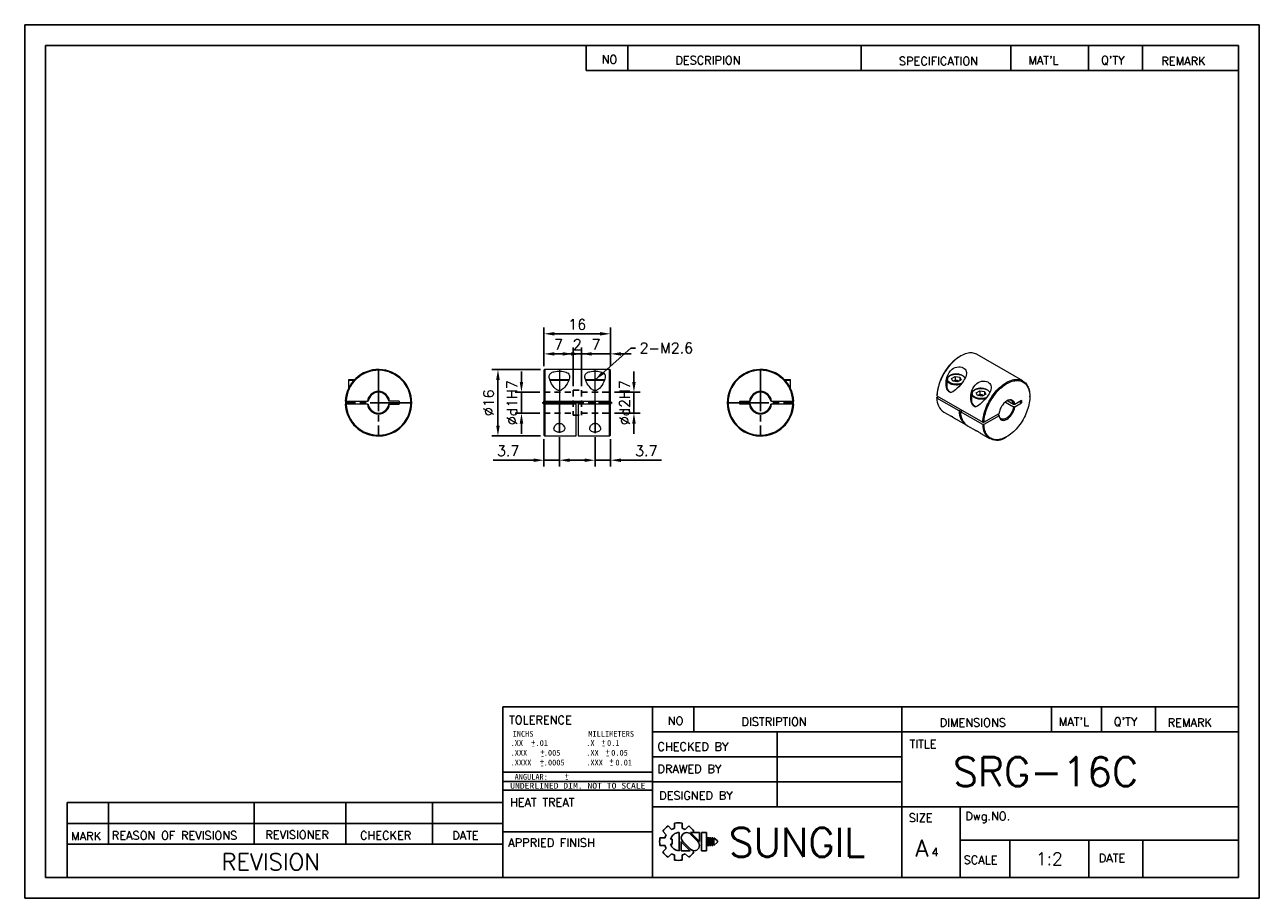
# Model space of a CAD drawing. Extents: x 10 to 307, y 10 to 220.
import ezdxf
from ezdxf.enums import TextEntityAlignment as Align

# ---------------------------------------------------------------- set-up
doc = ezdxf.new("R2010")
doc.units = 0
doc.header["$LTSCALE"] = 0.5
doc.header["$MEASUREMENT"] = 0
doc.linetypes.add('CENTER', pattern=[27, 20, -2, 3, -2])
doc.linetypes.add('HIDDEN', pattern=[5, 3, -2])
doc.layers.get('0').update_dxf_attribs({"linetype": 'CONTINUOUS'})
doc.layers.get('Defpoints').update_dxf_attribs({"linetype": 'CONTINUOUS'})
doc.layers.add('DIM', color=4, linetype='CONTINUOUS')
doc.styles.add('MONOTXT', font='DotumChe.ttf')
doc.styles.get("Standard").update_dxf_attribs({"font": 'romans.shx', "bigfont": 'whgtxt.shx'})
doc.dimstyles.new('LIM', dxfattribs={"dimtxt": 2.5, "dimasz": 2.5, "dimexe": 1.5, "dimexo": 1, "dimgap": 1, "dimtad": 1, "dimdec": 3, "dimzin": 9, "dimdsep": 46, "dimtxsty": 'Standard', "dimcen": 2.5, "dimclrd": 1, "dimclre": 1, "dimadec": 0, "dimazin": 0, "dimtfac": 1, "dimtdec": 3, "dimtmove": 0, "dimatfit": 3, "dimfxl": 0, "dimtolj": 1, "dimtzin": 0, "dimarcsym": 0})

# ---------------------------------------------------------------- blocks, each defined once
blk = doc.blocks.new('*D57')
at = {"color": 1, "lineweight": -2}
for p, q in [((134.92, 137.93), (134.92, 147.2)), ((137.42, 145.7), (148.42, 145.7)), ((150.92, 137.93), (150.92, 147.2))]:
    blk.add_line(p, q, dxfattribs=at)
at = {"color": 1}
for points in [[(137.42, 146.12), (137.42, 145.28), (134.92, 145.7)], [(148.42, 146.12), (148.42, 145.28), (150.92, 145.7)]]:
    blk.add_solid(points, dxfattribs=at)
at = {"layer": 'Defpoints', "color": 0}
for p in [(150.92, 145.7), (134.92, 136.93), (150.92, 136.93)]:
    blk.add_point(p, dxfattribs=at)
at = {"color": 0, "insert": (142.92, 147.95), "char_height": 2.5, "attachment_point": 5}
blk.add_mtext('\\A1;16', dxfattribs=at)
blk = doc.blocks.new('*D58')
at = {"color": 1, "lineweight": -2}
for p, q in [((134.92, 137.93), (134.92, 142.37)), ((137.42, 140.87), (139.42, 140.87)), ((141.92, 133.13), (141.92, 142.37))]:
    blk.add_line(p, q, dxfattribs=at)
at = {"color": 1}
for points in [[(137.42, 141.28), (137.42, 140.45), (134.92, 140.87)], [(139.42, 141.28), (139.42, 140.45), (141.92, 140.87)]]:
    blk.add_solid(points, dxfattribs=at)
at = {"layer": 'Defpoints', "color": 0}
for p in [(141.92, 140.87), (134.92, 136.93), (141.92, 132.13)]:
    blk.add_point(p, dxfattribs=at)
at = {"color": 0, "insert": (138.42, 143.12), "char_height": 2.5, "attachment_point": 5}
blk.add_mtext('\\A1;7', dxfattribs=at)
blk = doc.blocks.new('*D61')
at = {"color": 1, "lineweight": -2}
for p, q in [((141.42, 140.87), (138.92, 140.87)), ((143.92, 133.13), (143.92, 142.37)), ((143.92, 140.87), (150.92, 140.87)), ((150.92, 137.93), (150.92, 142.37)), ((153.42, 140.87), (155.92, 140.87))]:
    blk.add_line(p, q, dxfattribs=at)
at = {"color": 1}
for points in [[(141.42, 141.28), (141.42, 140.45), (143.92, 140.87)], [(153.42, 141.28), (153.42, 140.45), (150.92, 140.87)]]:
    blk.add_solid(points, dxfattribs=at)
at = {"layer": 'Defpoints', "color": 0}
for p in [(150.92, 140.87), (150.92, 136.93), (143.92, 132.13)]:
    blk.add_point(p, dxfattribs=at)
at = {"color": 0, "insert": (147.42, 143.12), "char_height": 2.5, "attachment_point": 5}
blk.add_mtext('\\A1;7', dxfattribs=at)
blk = doc.blocks.new('*D62')
at = {"color": 1, "lineweight": -2}
for p, q in [((139.42, 140.87), (136.92, 140.87)), ((141.92, 133.13), (141.92, 142.37)), ((141.92, 140.87), (143.92, 140.87)), ((143.92, 133.13), (143.92, 142.37)), ((146.42, 140.87), (148.92, 140.87))]:
    blk.add_line(p, q, dxfattribs=at)
at = {"color": 1}
for points in [[(139.42, 141.28), (139.42, 140.45), (141.92, 140.87)], [(146.42, 141.28), (146.42, 140.45), (143.92, 140.87)]]:
    blk.add_solid(points, dxfattribs=at)
at = {"layer": 'Defpoints', "color": 0}
for p in [(143.92, 140.87), (141.92, 132.13), (143.92, 132.13)]:
    blk.add_point(p, dxfattribs=at)
at = {"color": 0, "insert": (142.92, 143.12), "char_height": 2.5, "attachment_point": 5}
blk.add_mtext('\\A1;2', dxfattribs=at)
blk = doc.blocks.new('*D63')
at = {"color": 1, "lineweight": -2}
for p, q in [((134.12, 137.13), (122.35, 137.13)), ((123.85, 134.63), (123.85, 123.63)), ((134.12, 121.13), (122.35, 121.13))]:
    blk.add_line(p, q, dxfattribs=at)
at = {"color": 1}
for points in [[(123.43, 134.63), (124.27, 134.63), (123.85, 137.13)], [(123.43, 123.63), (124.27, 123.63), (123.85, 121.13)]]:
    blk.add_solid(points, dxfattribs=at)
at = {"layer": 'Defpoints', "color": 0}
for p in [(135.12, 137.13), (123.85, 121.13), (135.12, 121.13)]:
    blk.add_point(p, dxfattribs=at)
at = {"color": 0, "insert": (121.6, 129.13), "char_height": 2.5, "attachment_point": 5, "rotation": 90}
blk.add_mtext('\\A1;%%c16', dxfattribs=at)
blk = doc.blocks.new('*D64')
at = {"color": 1, "lineweight": -2}
for p, q in [((129.5, 134.13), (129.5, 136.63)), ((133.92, 131.63), (128, 131.63)), ((129.5, 131.63), (129.5, 126.63)), ((133.92, 126.63), (128, 126.63)), ((129.5, 124.13), (129.5, 121.63))]:
    blk.add_line(p, q, dxfattribs=at)
at = {"color": 1}
for points in [[(129.09, 134.13), (129.92, 134.13), (129.5, 131.63)], [(129.09, 124.13), (129.92, 124.13), (129.5, 126.63)]]:
    blk.add_solid(points, dxfattribs=at)
at = {"layer": 'Defpoints', "color": 0}
for p in [(134.92, 131.63), (129.5, 126.63), (134.92, 126.63)]:
    blk.add_point(p, dxfattribs=at)
at = {"color": 0, "insert": (127.25, 129.13), "char_height": 2.5, "attachment_point": 5, "rotation": 90}
blk.add_mtext('\\A1;%%cd1H7', dxfattribs=at)
blk = doc.blocks.new('*D65')
at = {"color": 1, "lineweight": -2}
for p, q in [((156.56, 134.13), (156.56, 136.63)), ((151.92, 131.63), (158.06, 131.63)), ((156.56, 131.63), (156.56, 126.63)), ((151.92, 126.63), (158.06, 126.63)), ((156.56, 124.13), (156.56, 121.63))]:
    blk.add_line(p, q, dxfattribs=at)
at = {"color": 1}
for points in [[(156.15, 134.13), (156.98, 134.13), (156.56, 131.63)], [(156.15, 124.13), (156.98, 124.13), (156.56, 126.63)]]:
    blk.add_solid(points, dxfattribs=at)
at = {"layer": 'Defpoints', "color": 0}
for p in [(150.92, 131.63), (150.92, 126.63), (156.56, 126.63)]:
    blk.add_point(p, dxfattribs=at)
at = {"color": 0, "insert": (154.31, 129.13), "char_height": 2.5, "attachment_point": 5, "rotation": 90}
blk.add_mtext('\\A1;%%cd2H7', dxfattribs=at)
blk = doc.blocks.new('*D67')
at = {"color": 1, "lineweight": -2}
for p, q in [((134.92, 120.33), (134.92, 113.81)), ((138.62, 120.86), (138.62, 113.81)), ((132.42, 115.31), (122.68, 115.31)), ((138.62, 115.31), (134.92, 115.31)), ((141.12, 115.31), (143.62, 115.31))]:
    blk.add_line(p, q, dxfattribs=at)
at = {"color": 1}
for points in [[(132.42, 115.72), (132.42, 114.89), (134.92, 115.31)], [(141.12, 115.72), (141.12, 114.89), (138.62, 115.31)]]:
    blk.add_solid(points, dxfattribs=at)
at = {"layer": 'Defpoints', "color": 0}
for p in [(138.62, 121.86), (134.92, 121.33), (134.92, 115.31)]:
    blk.add_point(p, dxfattribs=at)
at = {"color": 0, "insert": (126.3, 117.56), "char_height": 2.5, "attachment_point": 5}
blk.add_mtext('\\A1;3.7', dxfattribs=at)
blk = doc.blocks.new('*D68')
at = {"color": 1, "lineweight": -2}
for p, q in [((147.22, 120.85), (147.22, 113.81)), ((150.92, 120.33), (150.92, 113.81)), ((144.72, 115.31), (142.22, 115.31)), ((147.22, 115.31), (150.92, 115.31)), ((153.42, 115.31), (163.16, 115.31))]:
    blk.add_line(p, q, dxfattribs=at)
at = {"color": 1}
for points in [[(144.72, 115.72), (144.72, 114.89), (147.22, 115.31)], [(153.42, 115.72), (153.42, 114.89), (150.92, 115.31)]]:
    blk.add_solid(points, dxfattribs=at)
at = {"layer": 'Defpoints', "color": 0}
for p in [(147.22, 121.85), (150.92, 121.33), (150.92, 115.31)]:
    blk.add_point(p, dxfattribs=at)
at = {"color": 0, "insert": (159.54, 117.56), "char_height": 2.5, "attachment_point": 5}
blk.add_mtext('\\A1;3.7', dxfattribs=at)

msp = doc.modelspace()

# ---------------------------------------------------------------- linework, layer by layer
for p, q in [((307, 220), (10, 220)), ((10, 220), (10, 10)), ((307, 10), (307, 220)), ((302, 215), (15, 215)), ((15, 215), (15, 15)), ((145.0907, 215), (145.0907, 209)), ((155.0907, 215), (155.0907, 209)), ((211.2097, 215), (211.2097, 209)), ((247.2097, 215), (247.2097, 209)), ((265.9405, 215), (265.9405, 209)), ((278.9405, 215), (278.9405, 209)), ((302, 15), (302, 215)), ((145.0907, 209), (302, 209)), ((125, 15), (125, 56)), ((125, 56), (302, 56)), ((161, 56), (161, 15)), ((171, 56), (171, 50)), ((221, 56), (221, 15)), ((257, 56), (257, 50)), ((269, 56), (269, 50)), ((282, 56), (282, 50)), ((161, 50), (302, 50)), ((191, 50), (191, 32)), ((161, 44), (221, 44)), ((125, 36), (161, 36)), ((161, 38), (221, 38)), ((20.1963, 15), (20.1963, 33)), ((20.1963, 33), (125, 33)), ((30.1963, 33), (30.1963, 23)), ((65.2416, 33), (65.2416, 23)), ((87.2739, 33), (87.2739, 23)), ((108.0991, 33), (108.0991, 23)), ((161, 32), (302, 32)), ((235, 32), (235, 15)), ((20.1963, 28), (125, 28)), ((125, 26), (161, 26)), ((235, 24), (302, 24)), ((247, 24), (247, 15)), ((265.9684, 24), (265.9684, 15)), ((279.008, 24), (279.008, 15)), ((20.1963, 23), (125, 23)), ((15, 15), (302, 15)), ((10, 10), (307, 10))]:
    msp.add_line(p, q)
at = {"color": 7, "linetype": 'Continuous', "lineweight": 15}
for p, q in [((235.1023, 140.3335), (234.9609, 140.2518)), ((250.1337, 134.3621), (239.1029, 140.73)), ((135.1194, 137.1345), (134.9194, 136.9345)), ((134.9194, 136.9345), (134.9194, 129.4845)), ((150.7194, 137.1345), (135.1194, 137.1345)), ((135.1194, 137.1345), (135.1194, 129.4845)), ((150.9194, 136.9345), (150.7194, 137.1345)), ((150.7194, 129.4845), (150.7194, 137.1345)), ((150.9194, 129.4845), (150.9194, 136.9345)), ((87.8623, 134.5095), (87.8623, 132.5164)), ((89.187, 134.5095), (87.8623, 134.5095)), ((140.8694, 134.5095), (136.3694, 134.5095)), ((149.4694, 134.5095), (144.9694, 134.5095)), ((194.2565, 134.5095), (192.9318, 134.5095)), ((194.2565, 132.5164), (194.2565, 134.5095)), ((231.8632, 134.68), (231.8637, 134.7062)), ((231.8632, 134.68), (231.8632, 132.7407)), ((232.9728, 134.9585), (233.8076, 135.4404)), ((233.2784, 134.3001), (232.9728, 134.9585)), ((234.4188, 134.1237), (233.2784, 134.3001)), ((233.3902, 134.3013), (233.365, 134.2867)), ((233.3657, 134.2866), (233.3902, 134.3013)), ((233.8076, 134.5423), (233.3902, 134.3013)), ((233.8076, 135.4404), (234.9481, 135.264)), ((233.8076, 135.4404), (233.8076, 134.5423)), ((233.8076, 134.5423), (234.3779, 134.454)), ((234.3779, 134.454), (234.8615, 134.3792)), ((235.2537, 134.6057), (234.4188, 134.1237)), ((234.9481, 135.264), (235.2537, 134.6057)), ((234.9481, 135.264), (234.9481, 134.4293)), ((138.2138, 132.1345), (139.025, 132.1345)), ((146.8138, 132.1345), (147.625, 132.1345)), ((229.4517, 130.8249), (240.4826, 124.457)), ((232.1179, 131.92), (232.6915, 131.5889)), ((237.8029, 131.2511), (237.8034, 131.2773)), ((237.8029, 131.2511), (237.8029, 129.3118)), ((238.9125, 131.5296), (239.7473, 132.0115)), ((239.2181, 130.8712), (238.9125, 131.5296)), ((240.3585, 130.6948), (239.2181, 130.8712)), ((239.3299, 130.8724), (239.3047, 130.8578)), ((239.3054, 130.8577), (239.3299, 130.8724)), ((239.7473, 131.1133), (239.3299, 130.8724)), ((239.7473, 132.0115), (240.8878, 131.8351)), ((239.7473, 132.0115), (239.7473, 131.1133)), ((239.7473, 131.1133), (240.3176, 131.0251)), ((240.3176, 131.0251), (240.8012, 130.9503)), ((241.1934, 131.1768), (240.3585, 130.6948)), ((240.8878, 131.8351), (241.1934, 131.1768)), ((240.8878, 131.8351), (240.8878, 131.0003)), ((251.7909, 130.536), (251.7909, 130.6993)), ((87.12, 129.4845), (87.3202, 129.4845)), ((87.3202, 128.7845), (87.12, 128.7845)), ((87.3202, 129.4845), (92.4351, 129.4845)), ((92.4351, 128.7845), (87.3202, 128.7845)), ((88.8623, 129.4845), (88.8623, 128.7845)), ((91.3623, 128.7845), (91.3623, 129.4845)), ((92.6369, 129.4845), (92.4351, 129.4845)), ((92.4351, 128.7845), (92.6369, 128.7845)), ((97.7895, 129.4845), (97.5877, 129.4845)), ((97.7895, 128.7845), (97.5877, 128.7845)), ((100.1123, 129.4845), (97.7895, 129.4845)), ((97.7895, 128.7845), (100.1123, 128.7845)), ((100.1123, 129.4845), (100.1123, 128.7845)), ((134.9194, 129.4845), (135.1194, 129.4845)), ((134.9194, 128.7845), (134.9194, 129.4845)), ((134.9194, 128.7845), (134.9194, 121.3345)), ((135.1194, 128.7845), (134.9194, 128.7845)), ((135.1194, 129.4845), (150.7194, 129.4845)), ((135.1194, 128.7845), (135.1194, 121.1345)), ((142.6694, 128.7845), (135.1194, 128.7845)), ((137.4694, 129.4845), (137.4694, 128.7845)), ((139.9694, 128.7845), (139.9694, 129.4845)), ((142.6694, 121.1345), (142.6694, 128.7845)), ((143.1694, 128.7845), (143.1694, 121.1345)), ((150.7194, 128.7845), (143.1694, 128.7845)), ((145.8694, 129.4845), (145.8694, 128.7845)), ((148.3694, 128.7845), (148.3694, 129.4845)), ((150.7194, 129.4845), (150.9194, 129.4845)), ((150.7194, 121.1345), (150.7194, 128.7845)), ((150.9194, 128.7845), (150.7194, 128.7845)), ((150.9194, 129.4845), (150.9194, 128.7845)), ((150.9194, 121.3345), (150.9194, 128.7845)), ((182.0065, 129.4845), (184.3293, 129.4845)), ((182.0065, 128.7845), (182.0065, 129.4845)), ((184.3293, 128.7845), (182.0065, 128.7845)), ((184.3293, 129.4845), (184.5311, 129.4845)), ((184.5311, 128.7845), (184.3293, 128.7845)), ((189.6837, 129.4845), (189.4819, 129.4845)), ((189.6837, 128.7845), (189.4819, 128.7845)), ((189.6837, 129.4845), (194.7987, 129.4845)), ((194.7987, 128.7845), (189.6837, 128.7845)), ((190.7565, 129.4845), (190.7565, 128.7845)), ((193.2565, 128.7845), (193.2565, 129.4845)), ((194.7987, 129.4845), (194.9989, 129.4845)), ((194.9989, 128.7845), (194.7987, 128.7845)), ((229.4517, 130.2534), (229.4519, 130.4167)), ((234.7904, 127.1714), (229.4517, 130.2534)), ((229.4519, 130.4167), (229.8054, 130.6208)), ((238.0576, 128.4911), (238.6312, 128.16)), ((245.9051, 129.301), (247.8844, 128.1583)), ((247.8844, 128.7299), (246.3812, 129.5977)), ((248.1685, 128.7307), (247.8844, 128.7299)), ((248.1685, 128.1591), (247.8844, 128.1583)), ((249.811, 129.6788), (248.1685, 128.7307)), ((248.1685, 128.1591), (249.811, 129.1073)), ((249.3159, 129.3931), (249.811, 129.1073)), ((249.811, 129.6788), (249.811, 129.1073)), ((231.1035, 126.8733), (232.8605, 125.859)), ((234.4389, 124.9478), (236.4422, 123.7913)), ((235.2855, 127.4572), (234.7904, 127.1714)), ((235.144, 126.9673), (235.639, 127.2531)), ((240.4826, 123.8854), (235.144, 126.9673)), ((240.7656, 124.457), (244.3824, 126.545)), ((244.3824, 125.9734), (240.7656, 123.8855)), ((244.0301, 126.3416), (244.3837, 126.1374)), ((244.3824, 125.9734), (244.3837, 126.1374)), ((138.2518, 124.1345), (138.987, 124.1345)), ((146.8518, 124.1345), (147.587, 124.1345)), ((236.7957, 123.5872), (238.8002, 122.4301)), ((240.4826, 124.457), (240.7656, 124.457)), ((134.9194, 121.3345), (135.1194, 121.1345)), ((135.1194, 121.1345), (142.6694, 121.1345)), ((143.1694, 121.1345), (150.7194, 121.1345)), ((150.7194, 121.1345), (150.9194, 121.3345)), ((240.3786, 121.5189), (242.1344, 120.5053)), ((246.135, 120.9019), (246.2764, 120.9835))]:
    msp.add_line(p, q, dxfattribs=at)
at = {"color": 1, "linetype": 'CENTER'}
for p, q in [((95.1123, 137.1345), (95.1123, 121.1345)), ((187.0065, 137.1345), (187.0065, 121.1345)), ((103.1123, 129.1345), (87.117, 129.1345)), ((134.5194, 129.1345), (151.3194, 129.1345)), ((138.6194, 129.4845), (138.6194, 121.8582)), ((147.2194, 129.4845), (147.2194, 121.8496)), ((179.0065, 129.1345), (194.9956, 129.1345))]:
    msp.add_line(p, q, dxfattribs=at)
at = {"color": 1, "linetype": 'CENTER', "lineweight": 15}
for p, q in [((138.6194, 136.9345), (138.6194, 129.4845)), ((147.2194, 129.4845), (147.2194, 136.9345))]:
    msp.add_line(p, q, dxfattribs=at)
at = {"color": 5, "linetype": 'HIDDEN'}
for p, q in [((134.9194, 131.6345), (141.9194, 131.6345)), ((141.9194, 132.1345), (141.9194, 126.1345)), ((141.9194, 132.1345), (143.9194, 132.1345)), ((143.9194, 132.1345), (143.9194, 126.1345)), ((143.9194, 131.6345), (150.9194, 131.6345)), ((134.9194, 126.6345), (141.9194, 126.6345)), ((141.9194, 126.1345), (143.9194, 126.1345)), ((143.9194, 126.6345), (150.9194, 126.6345))]:
    msp.add_line(p, q, dxfattribs=at)
at = {"color": 0}
for p, q in [((125, 40.2855), (161, 40.2855)), ((125, 38.0531), (161, 38.0531))]:
    msp.add_line(p, q, dxfattribs=at)
at = {"color": 7, "linetype": 'Continuous', "lineweight": 15, "flags": 128}
for points in [[(239.1029, 140.73), (239.0222, 140.7748), (238.7621, 140.8958), (238.488, 140.9896), (238.2009, 141.0558), (237.9018, 141.0942), (237.5921, 141.1045), (237.2728, 141.0869), (236.9452, 141.0413), (236.6105, 140.968), (236.27, 140.8671), (235.925, 140.7391), (235.5769, 140.5845), (235.227, 140.4039), (234.8765, 140.1979), (234.527, 139.9674), (234.1797, 139.7132), (233.8359, 139.4364), (233.497, 139.1379), (233.1642, 138.8189), (232.8389, 138.4807), (232.5223, 138.1245), (232.2155, 137.7518), (231.9199, 137.3639), (231.6365, 136.9623), (231.3664, 136.5486), (231.1106, 136.1243), (230.8701, 135.6912), (230.6459, 135.2508), (230.4388, 134.8048), (230.2496, 134.355), (230.079, 133.903), (229.9276, 133.4507), (229.7962, 132.9997), (229.6851, 132.5518), (229.5948, 132.1086), (229.5257, 131.672), (229.4779, 131.2436), (229.4517, 130.8249)], [(138.2138, 132.1345), (138.0179, 132.2341), (137.8374, 132.3576), (137.6719, 132.4963), (137.3954, 132.7759), (137.1515, 133.0745), (136.9356, 133.3814), (136.7316, 133.7101), (136.5546, 134.0393), (136.4072, 134.3645), (136.2919, 134.6812), (136.2258, 134.9225), (136.184, 135.1562), (136.1694, 135.3795), (136.1852, 135.591), (136.2345, 135.7892), (136.3196, 135.9707), (136.4213, 136.109), (136.5511, 136.234), (136.7084, 136.3443), (136.8943, 136.4397), (137.1066, 136.5206), (137.3413, 136.5865), (137.6978, 136.6542), (138.0819, 136.6969), (138.4705, 136.7157), (138.8633, 136.7131), (139.2475, 136.6891), (139.6141, 136.643), (139.9527, 136.5728), (140.2545, 136.4773), (140.5145, 136.3534), (140.7251, 136.2025), (140.8902, 136.0154), (141, 135.8019), (141.0526, 135.5982), (141.0694, 135.3795), (141.0489, 135.1125), (140.9905, 134.8313), (140.8992, 134.5402), (140.7222, 134.1176), (140.4931, 133.6854), (140.2165, 133.2538), (139.9517, 132.9036), (139.6466, 132.5711), (139.4081, 132.3626), (139.1385, 132.1879), (139.025, 132.1345)], [(146.8138, 132.1345), (146.6179, 132.2341), (146.4374, 132.3576), (146.2719, 132.4963), (145.9954, 132.7759), (145.7515, 133.0745), (145.5356, 133.3814), (145.3316, 133.7101), (145.1546, 134.0393), (145.0072, 134.3645), (144.8919, 134.6812), (144.8258, 134.9225), (144.784, 135.1562), (144.7694, 135.3795), (144.7852, 135.591), (144.8345, 135.7892), (144.9196, 135.9707), (145.0213, 136.109), (145.1511, 136.234), (145.3084, 136.3443), (145.4943, 136.4397), (145.7066, 136.5206), (145.9413, 136.5865), (146.2978, 136.6542), (146.6819, 136.6969), (147.0705, 136.7157), (147.4633, 136.7131), (147.8475, 136.6891), (148.2141, 136.643), (148.5527, 136.5728), (148.8545, 136.4773), (149.1145, 136.3534), (149.3251, 136.2025), (149.4902, 136.0154), (149.6, 135.8019), (149.6526, 135.5982), (149.6694, 135.3795), (149.6489, 135.1125), (149.5905, 134.8313), (149.4992, 134.5402), (149.3222, 134.1176), (149.0931, 133.6854), (148.8165, 133.2538), (148.5517, 132.9036), (148.2466, 132.5711), (148.0081, 132.3626), (147.7385, 132.1879), (147.625, 132.1345)], [(232.1179, 131.92), (231.9611, 132.1944), (231.8456, 132.5006), (231.7466, 132.8975), (231.6878, 133.3065), (231.6642, 133.7197), (231.6852, 134.3073), (231.7719, 134.8909), (231.9265, 135.4581), (232.1236, 135.9388), (232.3808, 136.3905), (232.7018, 136.8015), (233.0844, 137.1568), (233.4496, 137.3999), (233.846, 137.5841), (234.2643, 137.7021), (234.6874, 137.751), (235.0665, 137.734), (235.4233, 137.6612), (235.737, 137.5404), (236.0095, 137.3749), (236.2317, 137.1699), (236.3998, 136.93), (236.5092, 136.6594), (236.5596, 136.3641), (236.551, 136.0458), (236.4878, 135.7141), (236.369, 135.3579), (236.2059, 134.9998), (236.0361, 134.6926), (235.8456, 134.3903), (235.4824, 133.886), (235.0908, 133.4082), (234.7105, 132.9881), (234.3215, 132.5976), (233.9288, 132.2444), (233.6012, 131.9854), (233.2668, 131.77), (233.0307, 131.6582), (232.7872, 131.595), (232.6915, 131.5889)], [(235.2167, 133.548), (235.0641, 133.5028), (234.821, 133.447), (234.5682, 133.4079), (234.3093, 133.3861), (234.0478, 133.3817), (233.7871, 133.3948), (233.5309, 133.4254), (233.2825, 133.4729), (233.0454, 133.5367), (232.8227, 133.616), (232.6174, 133.7097), (232.4324, 133.8165), (232.2701, 133.935), (232.1328, 134.0636), (232.0222, 134.2004), (231.9399, 134.3438), (231.887, 134.4918), (231.8642, 134.6422), (231.8632, 134.68)], [(234.1132, 136.0317), (233.8605, 136.0233), (233.7591, 136.0152), (233.593, 135.9957), (233.4246, 135.9679), (233.2495, 135.9297), (233.0742, 135.8812), (232.9023, 135.8222), (232.7368, 135.753), (232.5803, 135.6739), (232.4349, 135.5854), (232.3025, 135.4878), (232.1845, 135.3817), (232.0826, 135.2676), (231.9981, 135.1459), (231.9326, 135.017), (231.8877, 134.8812), (231.8653, 134.7391), (231.8659, 134.709)], [(235.435, 133.8282), (235.3075, 133.7672), (234.9572, 133.6562), (234.7528, 133.6121), (234.544, 133.5805), (234.1132, 133.5553), (233.6819, 133.5806), (233.2692, 133.6562), (233.0305, 133.7263), (232.811, 133.8125), (232.6106, 133.9146), (232.3553, 134.0925), (232.163, 134.2948), (232.0865, 134.4128), (232.0319, 134.5334), (231.9882, 134.7821), (232.032, 135.0311), (232.163, 135.2693), (232.2843, 135.4069), (232.4335, 135.5336), (232.6106, 135.6495), (232.6106, 135.6495)], [(238.0576, 128.4911), (237.9008, 128.7655), (237.7853, 129.0717), (237.6863, 129.4686), (237.6275, 129.8776), (237.6039, 130.2908), (237.6249, 130.8784), (237.7116, 131.462), (237.8662, 132.0291), (238.0632, 132.5099), (238.3205, 132.9616), (238.6415, 133.3726), (239.0241, 133.7278), (239.3893, 133.971), (239.7857, 134.1552), (240.204, 134.2732), (240.6271, 134.322), (241.0062, 134.3051), (241.363, 134.2323), (241.6767, 134.1115), (241.9492, 133.946), (242.1714, 133.741), (242.3395, 133.5011), (242.4489, 133.2305), (242.4993, 132.9352), (242.4907, 132.6169), (242.4275, 132.2852), (242.3087, 131.929), (242.1456, 131.5709), (241.9758, 131.2636), (241.7853, 130.9614), (241.4221, 130.4571), (241.0305, 129.9793), (240.6502, 129.5592), (240.2612, 129.1687), (239.8685, 128.8155), (239.5409, 128.5565), (239.2065, 128.341), (238.9704, 128.2292), (238.7269, 128.1661), (238.6312, 128.16)], [(240.4826, 124.457), (240.5088, 124.8756), (240.5565, 125.304), (240.6257, 125.7407), (240.716, 126.1838), (240.8271, 126.6317), (240.9585, 127.0827), (241.1098, 127.535), (241.2804, 127.987), (241.4696, 128.4368), (241.6767, 128.8828), (241.901, 129.3232), (242.1414, 129.7564), (242.3972, 130.1806), (242.6673, 130.5943), (242.9508, 130.9959), (243.2464, 131.3838), (243.5531, 131.7566), (243.8698, 132.1127), (244.1951, 132.4509), (244.5278, 132.7699), (244.8668, 133.0684), (245.2105, 133.3452), (245.5579, 133.5994), (245.9074, 133.8299), (246.2578, 134.0359), (246.6078, 134.2165), (246.9559, 134.3711), (247.3008, 134.4991), (247.6413, 134.6), (247.976, 134.6733), (248.3036, 134.7189), (248.623, 134.7366), (248.9327, 134.7262), (249.2317, 134.6878), (249.5189, 134.6216), (249.793, 134.5278), (250.0531, 134.4068), (250.2982, 134.259), (250.5272, 134.085), (250.7395, 133.8855), (250.934, 133.6613), (251.1101, 133.4131), (251.2672, 133.142), (251.4045, 132.849), (251.5216, 132.5353), (251.6181, 132.2019), (251.6935, 131.8502), (251.7475, 131.4816), (251.78, 131.0975), (251.7909, 130.6993)], [(240.7656, 124.457), (240.7918, 124.8694), (240.8395, 125.2915), (240.9085, 125.7217), (240.9985, 126.1582), (241.1091, 126.5994), (241.2399, 127.0435), (241.3905, 127.4889), (241.5601, 127.9337), (241.7482, 128.3763), (241.954, 128.8148), (242.1767, 129.2476), (242.4155, 129.673), (242.6693, 130.0893), (242.9373, 130.4949), (243.2183, 130.8882), (243.5113, 131.2677), (243.8151, 131.6319), (244.1285, 131.9793), (244.4503, 132.3086), (244.7793, 132.6185), (245.1141, 132.9078), (245.4535, 133.1754), (245.796, 133.4202), (246.1405, 133.6412), (246.4855, 133.8377), (246.8296, 134.0087), (247.1716, 134.1538), (247.5101, 134.2722), (247.8437, 134.3635), (248.1713, 134.4274), (248.4914, 134.4636), (248.8028, 134.472), (249.1043, 134.4526), (249.3948, 134.4053), (249.6731, 134.3305), (249.9381, 134.2284), (250.1887, 134.0993), (250.424, 133.9439), (250.6432, 133.7627), (250.8452, 133.5564), (251.0293, 133.3258), (251.1949, 133.0718), (251.3411, 132.7955), (251.4676, 132.4979), (251.5738, 132.1801), (251.6592, 131.8434), (251.7236, 131.4892), (251.7666, 131.1188), (251.7882, 130.7337), (251.7882, 130.3353), (251.7666, 129.9252), (251.7236, 129.5051), (251.6592, 129.0766), (251.5738, 128.6413), (251.4676, 128.2009), (251.3411, 127.7573), (251.1949, 127.312), (251.0293, 126.867), (250.8452, 126.4238), (250.6432, 125.9842), (250.424, 125.55), (250.1887, 125.1229), (249.9381, 124.7044), (249.6731, 124.2964), (249.3948, 123.9003), (249.1043, 123.5176), (248.8028, 123.15), (248.4914, 122.7989), (248.1713, 122.4655), (247.8437, 122.1513), (247.5101, 121.8574), (247.1716, 121.585), (246.8296, 121.3351), (246.4855, 121.1089), (246.1405, 120.907), (245.796, 120.7304), (245.4535, 120.5796), (245.1141, 120.4554), (244.7793, 120.3581), (244.4503, 120.2882), (244.1285, 120.2459), (243.8151, 120.2315), (243.5113, 120.2449), (243.2183, 120.2861), (242.9373, 120.3549), (242.6693, 120.4512), (242.4155, 120.5744), (242.1767, 120.7241), (241.954, 120.8998), (241.7482, 121.1007), (241.5601, 121.3261), (241.3905, 121.5751), (241.2399, 121.8466), (241.1091, 122.1397), (240.9985, 122.4532), (240.9085, 122.7859), (240.8395, 123.1364), (240.7918, 123.5034), (240.7656, 123.8855)], [(229.4519, 130.9883), (229.4518, 130.9066), (229.4518, 130.8658), (229.4517, 130.8249)], [(241.1564, 130.1191), (241.0038, 130.0739), (240.7607, 130.0181), (240.5079, 129.979), (240.249, 129.9571), (239.9875, 129.9527), (239.7268, 129.9659), (239.4706, 129.9965), (239.2222, 130.044), (238.9851, 130.1078), (238.7624, 130.1871), (238.5571, 130.2808), (238.3721, 130.3876), (238.2098, 130.5061), (238.0725, 130.6346), (237.9619, 130.7715), (237.8796, 130.9149), (237.8267, 131.0628), (237.8039, 131.2133), (237.8029, 131.2511)], [(240.0529, 132.6028), (239.8002, 132.5944), (239.6988, 132.5863), (239.5327, 132.5668), (239.3643, 132.539), (239.1892, 132.5008), (239.0139, 132.4523), (238.842, 132.3933), (238.6765, 132.3241), (238.52, 132.245), (238.3746, 132.1564), (238.2422, 132.0589), (238.1242, 131.9528), (238.0223, 131.8387), (237.9378, 131.717), (237.8723, 131.588), (237.8274, 131.4523), (237.805, 131.3102), (237.8056, 131.2801)], [(241.3747, 130.3993), (241.2472, 130.3383), (240.8969, 130.2273), (240.6925, 130.1832), (240.4837, 130.1516), (240.0529, 130.1264), (239.6216, 130.1517), (239.2089, 130.2273), (238.9702, 130.2974), (238.7507, 130.3836), (238.5503, 130.4857), (238.295, 130.6636), (238.1027, 130.8659), (238.0262, 130.9839), (237.9716, 131.1045), (237.9279, 131.3532), (237.9717, 131.6022), (238.1027, 131.8404), (238.224, 131.978), (238.3732, 132.1047), (238.5503, 132.2206), (238.5503, 132.2206)], [(248.1685, 128.7307), (248.1314, 128.9405), (248.0732, 129.1322), (247.9944, 129.3037), (247.8962, 129.4529), (247.7795, 129.5783), (247.6456, 129.6783), (247.4962, 129.7519), (247.3329, 129.7981), (247.1575, 129.8165), (246.9722, 129.8069), (246.7788, 129.7693), (246.5798, 129.7042), (246.3773, 129.6123), (246.1736, 129.4948), (245.9711, 129.3528), (245.7721, 129.1881), (245.5788, 129.0025), (245.3934, 128.7981), (245.218, 128.5772), (245.0547, 128.3424), (244.9053, 128.0964), (244.7715, 127.8418), (244.6548, 127.5817), (244.5565, 127.319), (244.4778, 127.0566), (244.4195, 126.7976), (244.3824, 126.545)], [(244.3824, 125.9734), (244.4195, 125.7636), (244.4778, 125.5719), (244.5565, 125.4004), (244.6548, 125.2511), (244.7715, 125.1258), (244.9053, 125.0258), (245.0547, 124.9522), (245.218, 124.906), (245.3934, 124.8876), (245.5788, 124.8972), (245.7721, 124.9348), (245.9711, 124.9999), (246.1736, 125.0917), (246.3773, 125.2093), (246.5798, 125.3513), (246.7788, 125.516), (246.9722, 125.7016), (247.1575, 125.906), (247.3329, 126.1268), (247.4962, 126.3616), (247.6456, 126.6077), (247.7795, 126.8622), (247.8962, 127.1224), (247.9944, 127.3851), (248.0732, 127.6474), (248.1314, 127.9064), (248.1685, 128.1591)], [(247.8844, 128.1583), (247.8466, 127.9163), (247.7882, 127.6685), (247.7097, 127.4178), (247.6122, 127.1673), (247.4968, 126.92), (247.3649, 126.679), (247.2181, 126.447), (247.0582, 126.227), (246.8872, 126.0216), (246.707, 125.8333), (246.5199, 125.6643), (246.3282, 125.5167), (246.134, 125.3923), (245.9399, 125.2926), (245.7482, 125.2188), (245.5611, 125.1718), (245.3809, 125.1521), (245.2099, 125.16), (245.05, 125.1954), (244.9032, 125.2579), (244.7713, 125.3467), (244.6559, 125.4607), (244.5584, 125.5986), (244.4799, 125.7587), (244.4214, 125.939), (244.3837, 126.1374)], [(233.2379, 125.7078), (233.194, 125.7225), (233.0346, 125.7808), (232.9149, 125.8314), (232.8354, 125.8743), (232.8143, 125.8993), (232.8343, 125.9007), (232.8834, 125.8874), (232.9407, 125.8651), (233.0198, 125.8285), (233.1929, 125.7351), (233.4081, 125.6045), (233.5495, 125.5138), (233.6968, 125.4175), (233.9036, 125.2816), (234.1101, 125.1482), (234.3832, 124.9803), (234.4395, 124.9489)], [(139.9205, 122.8895), (139.8937, 122.6885), (139.8103, 122.5039), (139.7075, 122.3803), (139.5698, 122.272), (139.396, 122.1816), (139.1916, 122.1121), (138.9917, 122.0701), (138.7791, 122.0466), (138.5801, 122.0419), (138.3822, 122.0531), (138.196, 122.0792), (138.0212, 122.1199), (137.858, 122.1761), (137.7145, 122.2459), (137.5845, 122.3349), (137.4809, 122.4364), (137.3959, 122.5642), (137.3433, 122.703), (137.3205, 122.8895), (137.3453, 123.1002), (137.4168, 123.3164), (137.5501, 123.56), (137.7394, 123.7934), (137.8826, 123.9238), (138.0488, 124.0392), (138.1903, 124.1117), (138.3445, 124.1663), (138.4798, 124.1941), (138.6191, 124.204), (138.7585, 124.1945), (138.8941, 124.167), (139.0522, 124.1111), (139.1968, 124.0365), (139.3817, 123.9048), (139.5375, 123.7552), (139.7127, 123.5265), (139.8355, 123.2897), (139.8987, 123.0871), (139.9205, 122.8895)], [(148.5205, 122.8895), (148.4937, 122.6885), (148.4103, 122.5039), (148.3075, 122.3803), (148.1698, 122.272), (147.996, 122.1816), (147.7916, 122.1121), (147.5917, 122.0701), (147.3791, 122.0466), (147.1801, 122.0419), (146.9822, 122.0531), (146.796, 122.0792), (146.6212, 122.1199), (146.458, 122.1761), (146.3145, 122.2459), (146.1845, 122.3349), (146.0809, 122.4364), (145.9959, 122.5642), (145.9433, 122.703), (145.9205, 122.8895), (145.9453, 123.1002), (146.0168, 123.3164), (146.1501, 123.56), (146.3394, 123.7934), (146.4826, 123.9238), (146.6488, 124.0392), (146.7903, 124.1117), (146.9445, 124.1663), (147.0798, 124.1941), (147.2191, 124.204), (147.3585, 124.1945), (147.4941, 124.167), (147.6522, 124.1111), (147.7968, 124.0365), (147.9817, 123.9048), (148.1375, 123.7552), (148.3127, 123.5265), (148.4355, 123.2897), (148.4987, 123.0871), (148.5205, 122.8895)], [(239.1776, 122.2789), (239.1337, 122.2936), (238.9743, 122.3519), (238.8546, 122.4025), (238.7751, 122.4454), (238.754, 122.4704), (238.774, 122.4718), (238.8231, 122.4585), (238.8804, 122.4362), (238.9595, 122.3996), (239.1326, 122.3062), (239.3477, 122.1756), (239.4892, 122.0849), (239.6365, 121.9886), (239.8433, 121.8527), (240.0498, 121.7193), (240.3229, 121.5514), (240.3792, 121.52)], [(240.7656, 123.8855), (240.6241, 123.8854), (240.5534, 123.8854), (240.4826, 123.8854)]]:
    msp.add_lwpolyline(points, dxfattribs=at)
at = {"color": 7, "linetype": 'Continuous', "lineweight": 15}
for centre, radius, start, end in [((241.4547, 130.1201), 12.0341, 122.657424, 175.86286), ((95.1123, 129.1345), 8, 182.507491, 177.492509), ((95.1123, 129.1345), 7.8, 182.571828, 177.428172), ((187.0065, 129.1345), 8, 2.507491, 357.492509), ((187.0065, 129.1345), 7.8, 2.571828, 357.428172), ((87.9873, 134.5095), 0.125, 90, 180), ((136.5944, 134.5095), 0.125, 90, 180), ((140.7444, 134.5095), 0.125, 0, 90), ((144.9944, 134.5095), 0.125, 90, 180), ((149.3444, 134.5095), 0.125, 0, 90), ((194.1315, 134.5095), 0.125, 0, 90), ((234.1115, 132.9072), 1.5696, 80.228903, 117.357175), ((234.3233, 133.5939), 2.4469, 37.993618, 94.924454), ((234.1841, 133.0982), 1.3697, 64.246363, 81.867275), ((95.1123, 129.1345), 2.7, 7.448191, 172.551809), ((95.1123, 129.1345), 2.5, 8.047846, 171.952154), ((187.0065, 129.1345), 2.7, 7.448191, 172.551809), ((187.0065, 129.1345), 2.5, 8.047846, 171.952154), ((232.7225, 132.6528), 1.0759, 142.994177, 158.190625), ((233.2075, 132.9689), 1.3635, 189.632941, 258.823546), ((240.0512, 129.4783), 1.5696, 80.228903, 117.357175), ((240.263, 130.165), 2.4469, 37.993618, 94.924454), ((240.1238, 129.6693), 1.3697, 64.246363, 81.867275), ((95.1123, 129.1345), 2.7, 187.448191, 352.551809), ((95.1123, 129.1345), 2.5, 188.047846, 351.952154), ((187.0065, 129.1345), 2.7, 187.448191, 352.551809), ((187.0065, 129.1345), 2.5, 188.047846, 351.952154), ((233.3324, 130.0561), 3.8857, 177.090449, 234.996608), ((238.6622, 129.2239), 1.0759, 142.994177, 158.190625), ((239.1472, 129.54), 1.3635, 189.632941, 258.823546), ((246.8358, 128.6753), 1.0501, 2.984304, 127.049176), ((238.572, 126.9445), 3.7884, 176.566554, 239.035702), ((239.0247, 126.7701), 3.8857, 177.090449, 234.996608), ((243.9304, 123.5713), 3.4621, 174.795177, 309.55168)]:
    msp.add_arc(centre, radius, start, end, dxfattribs=at)
for points, knots in [([(89.3148, 134.6345), (89.2531, 134.6345), (89.1252, 134.6345), (88.9433, 134.6345), (88.7683, 134.6345), (88.6071, 134.6345), (88.461, 134.6345), (88.3326, 134.6345), (88.2231, 134.6345), (88.1262, 134.6345), (88.0487, 134.6345), (87.9967, 134.6345), (87.9904, 134.6345), (87.9873, 134.6345)], [0, 0, 0, 0, 0.07995561, 0.16563654, 0.25126409, 0.33775035, 0.42439495, 0.51007587, 0.59570341, 0.68218955, 0.78850247, 0.89387358, 1, 1, 1, 1]), ([(140.7444, 134.6345), (140.7412, 134.6345), (140.7349, 134.6345), (140.683, 134.6345), (140.6054, 134.6345), (140.5084, 134.6345), (140.3989, 134.6345), (140.2706, 134.6345), (140.1244, 134.6345), (139.9631, 134.6345), (139.7882, 134.6345), (139.601, 134.6345), (139.3878, 134.6345), (139.1491, 134.6345), (138.8863, 134.6345), (138.6192, 134.6345), (138.3522, 134.6345), (138.0893, 134.6345), (137.8508, 134.6345), (137.6376, 134.6345), (137.4503, 134.6345), (137.2754, 134.6345), (137.1142, 134.6345), (136.968, 134.6345), (136.8396, 134.6345), (136.7302, 134.6345), (136.6333, 134.6345), (136.5559, 134.6345), (136.5039, 134.6345), (136.4976, 134.6345), (136.4944, 134.6345)], [0, 0, 0, 0, 0.0401508, 0.07992865, 0.1199733, 0.15268188, 0.18502664, 0.21735125, 0.25000002, 0.28270857, 0.31505332, 0.34737792, 0.38002665, 0.42016003, 0.45993788, 0.50000086, 0.54013422, 0.57991207, 0.61997503, 0.65268361, 0.68502837, 0.71735298, 0.75000175, 0.7827103, 0.81505505, 0.84737965, 0.88002838, 0.92010692, 0.95988477, 1, 1, 1, 1]), ([(149.3444, 134.6345), (149.3412, 134.6345), (149.3349, 134.6345), (149.283, 134.6345), (149.2054, 134.6345), (149.1084, 134.6345), (148.9989, 134.6345), (148.8706, 134.6345), (148.7244, 134.6345), (148.5631, 134.6345), (148.3882, 134.6345), (148.201, 134.6345), (147.9878, 134.6345), (147.7491, 134.6345), (147.4863, 134.6345), (147.2192, 134.6345), (146.9522, 134.6345), (146.6893, 134.6345), (146.4508, 134.6345), (146.2376, 134.6345), (146.0503, 134.6345), (145.8754, 134.6345), (145.7142, 134.6345), (145.568, 134.6345), (145.4396, 134.6345), (145.3302, 134.6345), (145.2333, 134.6345), (145.1559, 134.6345), (145.1039, 134.6345), (145.0976, 134.6345), (145.0944, 134.6345)], [0, 0, 0, 0, 0.0401508, 0.07992865, 0.1199733, 0.15268188, 0.18502664, 0.21735125, 0.25000002, 0.28270857, 0.31505332, 0.34737792, 0.38002665, 0.42016003, 0.45993788, 0.50000086, 0.54013422, 0.57991207, 0.61997503, 0.65268361, 0.68502837, 0.71735298, 0.75000175, 0.7827103, 0.81505505, 0.84737965, 0.88002838, 0.92010692, 0.95988477, 1, 1, 1, 1]), ([(194.1315, 134.6345), (194.1284, 134.6345), (194.1221, 134.6345), (194.0701, 134.6345), (193.9925, 134.6345), (193.8955, 134.6345), (193.786, 134.6345), (193.6577, 134.6345), (193.5116, 134.6345), (193.3502, 134.6345), (193.1752, 134.6345), (192.9934, 134.6345), (192.8657, 134.6345), (192.8041, 134.6345)], [0, 0, 0, 0, 0.10631397, 0.211686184, 0.317813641, 0.404459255, 0.490141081, 0.575769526, 0.662256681, 0.748902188, 0.834584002, 0.920212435, 1, 1, 1, 1]), ([(232.6106, 135.6495), (232.7102, 135.7012), (232.909, 135.8044), (233.2115, 135.8974), (233.4717, 135.954), (233.7518, 135.9964), (234.1134, 136.0171), (234.5474, 135.9922), (234.9103, 135.9252), (235.1981, 135.8409), (235.4195, 135.754), (235.653, 135.6348), (235.8814, 135.4759), (236.0467, 135.3029), (236.141, 135.1522), (236.1917, 135.0593), (236.1996, 135.0048), (236.2014, 134.9917)], [0, 0, 0, 0, 0.08635542, 0.17253835, 0.21961672, 0.26617142, 0.35956661, 0.4530773, 0.54647244, 0.60423752, 0.66149087, 0.71915462, 0.80548153, 0.89169403, 0.9387724, 0.9853271, 1, 1, 1, 1]), ([(238.5503, 132.2206), (238.6499, 132.2723), (238.8487, 132.3755), (239.1512, 132.4685), (239.4114, 132.5251), (239.6915, 132.5674), (240.0531, 132.5882), (240.4871, 132.5633), (240.85, 132.4963), (241.1378, 132.412), (241.3592, 132.3251), (241.5927, 132.2059), (241.8211, 132.047), (241.9864, 131.874), (242.0807, 131.7233), (242.1314, 131.6303), (242.1393, 131.5758), (242.1411, 131.5628)], [0, 0, 0, 0, 0.08635542, 0.17253835, 0.21961672, 0.26617142, 0.35956661, 0.4530773, 0.54647244, 0.60423752, 0.66149087, 0.71915462, 0.80548153, 0.89169403, 0.9387724, 0.9853271, 1, 1, 1, 1])]:
    msp.add_open_spline(points, degree=3, knots=knots, dxfattribs=at)
at = {"layer": 'DIM', "color": 0}
for p, q in [((164.7555, 27.3858), (165.616, 26.5254)), ((166.3456, 28.0444), (166.3456, 26.8276)), ((168.1456, 28.0444), (168.1456, 26.8276)), ((168.8752, 26.5254), (169.7356, 27.3858)), ((162.8242, 24.523), (164.041, 24.523)), ((162.8242, 24.523), (164.041, 24.523)), ((163.4828, 26.113), (164.3432, 25.2526)), ((165.3565, 24.223), (165.766, 24.223)), ((165.766, 24.223), (165.766, 23.023)), ((167.4582, 25.8087), (167.4582, 21.4373)), ((171.9487, 23.623), (170.0992, 25.4663)), ((172.3357, 23.6608), (170.1807, 25.8087)), ((170.1807, 25.8087), (172.3357, 25.8087)), ((170.7041, 25.8087), (171.0084, 26.113)), ((172.3357, 25.8087), (172.3357, 23.623)), ((172.8457, 25.8087), (172.8457, 23.623)), ((172.8457, 25.8087), (174.0457, 25.8087)), ((174.0457, 25.8087), (174.0457, 23.623)), ((174.2557, 24.523), (174.2557, 23.623)), ((174.2557, 24.523), (174.5557, 24.523)), ((174.5557, 24.523), (174.5557, 23.623)), ((174.7657, 24.523), (174.7657, 23.623)), ((174.7657, 24.523), (175.0657, 24.523)), ((175.0657, 24.523), (175.0657, 23.623)), ((175.2757, 24.523), (175.2757, 23.623)), ((175.2757, 24.523), (175.5757, 24.523)), ((175.5757, 24.523), (175.5757, 23.623)), ((175.7857, 24.523), (175.7857, 23.623)), ((175.7857, 24.523), (176.6857, 23.773)), ((176.6857, 23.773), (176.6857, 23.623)), ((176.6857, 23.773), (176.6857, 23.473)), ((162.8242, 22.723), (164.041, 22.723)), ((163.4828, 21.133), (164.3432, 21.9934)), ((165.3565, 23.023), (165.766, 23.023)), ((167.9557, 23.623), (167.9557, 21.4373)), ((167.9557, 23.5851), (170.1107, 21.4373)), ((167.9557, 21.4373), (170.1107, 21.4373)), ((168.3427, 23.623), (170.1922, 21.7796)), ((170.6284, 21.5129), (171.0084, 21.133)), ((172.8457, 23.623), (172.8457, 21.4373)), ((172.8457, 21.4373), (174.0457, 21.4373)), ((174.0457, 23.623), (174.0457, 21.4373)), ((174.2557, 23.623), (174.2557, 22.723)), ((174.2557, 22.723), (174.5557, 22.723)), ((174.5557, 23.623), (174.5557, 22.723)), ((174.7657, 23.623), (174.7657, 22.723)), ((174.7657, 22.723), (175.0657, 22.723)), ((175.0657, 23.623), (175.0657, 22.723)), ((175.2757, 23.623), (175.2757, 22.723)), ((175.2757, 22.723), (175.5757, 22.723)), ((175.5757, 23.623), (175.5757, 22.723)), ((175.7857, 23.623), (175.7857, 22.723)), ((176.6857, 23.473), (175.7857, 22.723)), ((176.6857, 23.623), (176.6857, 23.473)), ((164.7555, 19.8602), (165.616, 20.7206)), ((166.3456, 20.4184), (166.3456, 19.2016)), ((168.1456, 20.4184), (168.1456, 19.2016)), ((168.8752, 20.7206), (169.7356, 19.8602))]:
    msp.add_line(p, q, dxfattribs=at)
for centre, radius, start, end in [((167.2456, 23.623), 4.5121, 123.49434, 146.50566), ((167.2456, 23.623), 3.3286, 105.687209, 119.312791), ((167.2456, 23.623), 4.5121, 78.49434, 101.50566), ((167.2456, 23.623), 3.3286, 60.687209, 74.312791), ((167.2456, 23.623), 4.5121, 33.49434, 56.50566), ((167.2456, 23.623), 4.5121, 168.49434, 191.50566), ((167.2456, 23.623), 3.3286, 150.687209, 164.312791), ((167.4582, 23.623), 2.1857, 90, 164.067144), ((169.2307, 24.5359), 1.2728, 43.220228, 225.828215), ((167.2456, 23.623), 4.5121, 213.49434, 236.50566), ((167.2456, 23.623), 3.3286, 195.687209, 209.312791), ((167.4582, 23.623), 2.1857, 195.932856, 270), ((167.2456, 23.623), 4.5121, 303.49434, 326.50566), ((171.0607, 22.7101), 1.2728, 223.220228, 45.828215), ((167.2456, 23.623), 3.3286, 240.687209, 254.312791), ((167.2456, 23.623), 4.5121, 258.49434, 281.50566), ((167.2456, 23.623), 3.3286, 285.687209, 299.312791)]:
    msp.add_arc(centre, radius, start, end, dxfattribs=at)

# ---------------------------------------------------------------- texts
for s, height, p in [('NO', 2, (148.7839, 210.6585)), ('DESCRIPION', 2, (166.5267, 210.4522)), ('SPECIFICATION', 2, (220.3038, 210.2459)), ("MAT'L", 2, (251.4287, 210.4522)), ("Q'TY", 2, (268.916, 210.4522)), ('REMARK', 2, (283.4434, 210.2459)), ('TOLERENCE', 2, (126.5255, 51.8649)), ('NO', 2, (164.6932, 51.6585)), ('DISTRIPTION', 2, (182.436, 51.4522)), ("MAT'L", 2, (258.7715, 51.4522)), ("Q'TY", 2, (271.9755, 51.4522)), ('DIMENSIONS', 2, (230.0941, 51.2459)), ('REMARK', 2, (284.9731, 51.2459)), ('TITLE', 2, (222.8732, 46.0881)), ('CHECKED BY', 2, (162.2174, 45.4691)), ('DRAWED BY', 2, (162.2174, 40.105)), ('DESIGNED BY', 2, (162.6301, 33.7092)), ('HEAT TREAT', 2, (126.7318, 32.0587)), ('SIZE', 2, (222.6669, 28.3451)), ('Dwg.NO.', 2, (236.2835, 28.7577)), ('MARK', 2, (21.1824, 23.9345)), ('REASON OF REVISIONS', 2, (30.9592, 24.0975)), ('REVISIONER', 2, (67.9048, 24.2605)), ('CHECKER', 2, (90.6455, 24.0975)), ('DATE', 2, (112.8572, 24.0975)), ('APPRIED FINISH', 2, (126.3191, 22.362)), ('A', 4, (224.3125, 20.0165)), ('REVISION', 4, (57.354, 16.762)), ('SCALE', 2, (235.8709, 18.2357)), ('DATE', 2, (268.388, 18.6483))]:
    msp.add_text(s, height=height).set_placement(p)
at = {"style": 'MONOTXT'}
for s, p in [('.XX   .01', (126.8839, 46.6317)), ('INCHS', (127.3862, 48.8304)), ('+', (131.8296, 46.7971)), ('.X   0.1', (145.0965, 46.6317)), ('MILLIMETERS', (145.5862, 48.8304)), ('+', (148.7629, 46.898)), ('.XXX    .005', (126.8839, 44.2829)), ('-', (131.8296, 45.9489)), ('+', (134.0515, 44.4423)), ('.XX   0.05', (145.0965, 44.2829)), ('-', (148.7629, 46.0498)), ('+', (149.7392, 44.5096)), ('.XXXX   .0005', (126.8839, 41.934)), ('+', (133.9505, 42.1212)), ('-', (133.9505, 41.273)), ('-', (134.0515, 43.5942)), ('.XXX   0.01', (145.0965, 41.934)), ('-', (149.7392, 43.6614)), ('+', (150.6818, 42.2894)), ('-', (150.6818, 41.4412)), ('ANGULAR:   ', (127.8556, 38.4887)), ('+', (139.8877, 38.7436)), ('-', (139.8877, 38.0436))]:
    msp.add_text(s, height=1.4, dxfattribs=at).set_placement(p)
at = {"style": 'MONOTXT', "width": 1.217965}
msp.add_text('UNDERLINED DIM. NOT TO SCALE', height=1.4, rotation=360, dxfattribs=at).set_placement((126.7857, 36.3492), (159.3357, 36.3492), align=Align.FIT)
at = {"insert": (157.9213, 143.5339), "char_height": 2.5, "width": 2.5, "attachment_point": 1}
msp.add_mtext('\\A1;2-M2.6', dxfattribs=at)
at = {"layer": 'DIM', "color": 0}
for s, height, p in [('SRG-16C', 6.96943, (233.3381, 36.9572)), ('SUNGIL', 6.96943, (179.3936, 19.9572)), ('4', 2, (228.1221, 20.104))]:
    msp.add_text(s, height=height, dxfattribs=at).set_placement(p)
at = {"layer": 'DIM', "color": 0, "insert": (256.5, 19.5), "char_height": 3, "width": 19, "attachment_point": 5}
msp.add_mtext('1:2', dxfattribs=at)

# ---------------------------------------------------------------- dimensions: what is measured, and where the dimension line sits
for base, p1, p2, picture, middle in [((150.9194, 145.701), (134.9194, 136.9345), (150.9194, 136.9345), '*D57', (142.9194, 147.951)), ((141.9194, 140.8676), (134.9194, 136.9345), (141.9194, 132.1345), '*D58', (138.4194, 143.1176)), ((150.9194, 140.8676), (143.9194, 132.1345), (150.9194, 136.9345), '*D61', (147.4194, 143.1176)), ((134.9194, 115.3069), (138.6194, 121.8582), (134.9194, 121.3345), '*D67', (126.3004, 117.5569)), ((150.9194, 115.3069), (147.2194, 121.8496), (150.9194, 121.3345), '*D68', (159.5384, 117.5569))]:
    dim = msp.add_linear_dim(base=base, p1=p1, p2=p2, dimstyle='LIM')
    dim.commit()
    dim.dimension.update_dxf_attribs({"geometry": picture, "text_midpoint": middle})
dim = msp.add_linear_dim(base=(143.9194, 140.8676), p1=(141.9194, 132.1345), p2=(143.9194, 132.1345), dimstyle='LIM')
dim.commit()
dim.dimension.update_dxf_attribs({"geometry": '*D62', "text_midpoint": (142.9194, 140.8676), "dimtype": 160})
dim = msp.add_linear_dim(base=(123.849, 121.1345), p1=(135.1194, 137.1345), p2=(135.1194, 121.1345), angle=90, text='%%c16', dimstyle='LIM')
dim.commit()
dim.dimension.update_dxf_attribs({"geometry": '*D63', "text_midpoint": (121.599, 129.1345)})
for base, p1, p2, text, picture, middle in [((129.502, 126.6345), (134.9194, 131.6345), (134.9194, 126.6345), '%%cd1H7', '*D64', (129.502, 129.1345)), ((156.5626, 126.6345), (150.9194, 131.6345), (150.9194, 126.6345), '%%cd2H7', '*D65', (156.5626, 129.1345))]:
    dim = msp.add_linear_dim(base=base, p1=p1, p2=p2, angle=90, text=text, dimstyle='LIM')
    dim.commit()
    dim.dimension.update_dxf_attribs({"geometry": picture, "text_midpoint": middle, "dimtype": 160})

# ---------------------------------------------------------------- leaders
at = {"annotation_type": 0, "has_hookline": 1, "hookline_direction": 0, "text_width": 13.5714}
msp.add_leader([(147.2194, 134.6345), (155.7876, 142.2839), (156.9213, 142.2839)], dimstyle='LIM', override={"dimgap": 1, "dimtad": 0}, dxfattribs=at)

doc.saveas('drawing.dxf')
